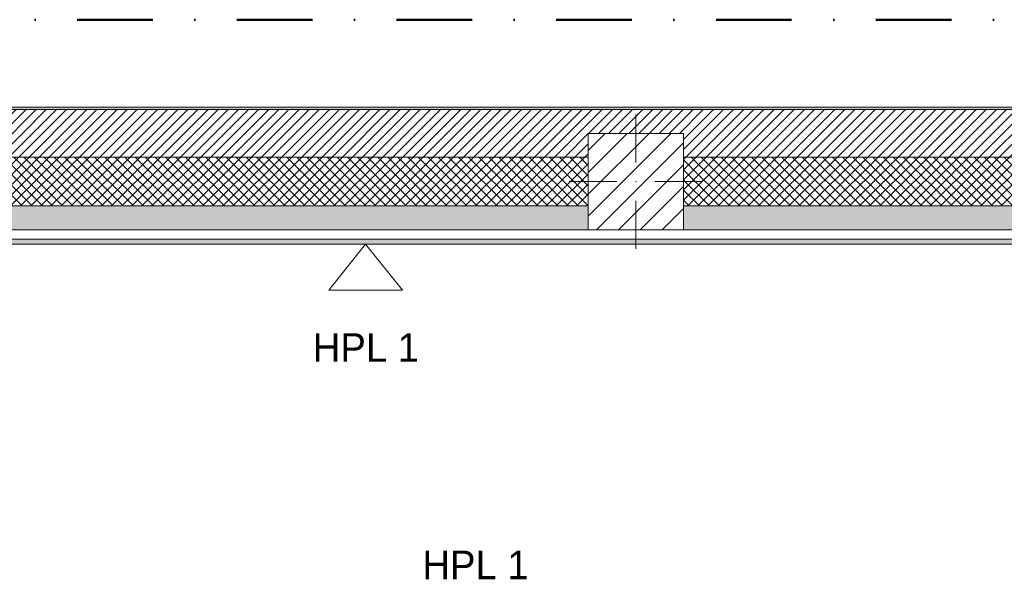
# Model space of a CAD drawing. Header units: millimetres. Extents: x -40968 to 77376, y -17881 to 4746.
# Tile 54 of 256: x -24296 to -20163, y 2349 to 4746. Entities that reach past the tile are written whole.
import ezdxf

# ---------------------------------------------------------------- set-up
doc = ezdxf.new("R2010")
doc.units = ezdxf.units.MM
doc.header["$MEASUREMENT"] = 0
doc.linetypes.add('Punto & Rayas', pattern=[670.277762, 317.5, -176.388889, 0, -176.388874])
doc.linetypes.add('Wipeout_Contour', pattern=[1000, 0, -1000])
for name, color, linetype, lineweight, true_color in [('01_2D_Ambit_Pluma_Nº__242', 7, 'Continuous', 50, 0xfb0013), ('12_FAÇ_Façana_Pluma_Nº__102', 7, 'Continuous', 5, 0xcccccc), ('12_FAÇ_Façana_Pluma_Nº__174', 7, 'Continuous', 13, 0xe4ad2c), ('12_FAÇ_Façana_Pluma_Nº__176', 7, 'Continuous', 15, 0x93a0c6), ('Nuevo_08_E_Envans secs_Pluma_Nº__176', 7, 'Continuous', 15, 0x93a0c6)]:
    doc.layers.add(name, color=color, linetype=linetype, lineweight=lineweight, true_color=true_color)
for name, color, linetype in [('10_ESTR_Pilars', 7, 'Continuous'), ('12_FAÇ_Façana', 7, 'Continuous'), ('Nuevo_08_E_Envans secs', 7, 'Continuous')]:
    doc.layers.add(name, color=color, linetype=linetype)
for name, color, linetype, lineweight in [('10_ESTR_Pilars_Pluma_Nº__20', 1, 'Continuous', 5), ('10_ESTR_Pilars_Pluma_Nº__28', 7, 'Continuous', 20), ('10_ESTR_Pilars_Pluma_Nº__42', 8, 'Continuous', 25), ('12_FAÇ_Façana_Pluma_Nº__2', 8, 'Continuous', 5), ('12_FAÇ_Façana_Pluma_Nº__7', 7, 'Continuous', 5), ('Nuevo_01_2D_Acabats_Pluma_Nº__20', 1, 'Continuous', 5), ('Nuevo_08_E_Envans secs_Pluma_Nº__7', 7, 'Continuous', 5)]:
    doc.layers.add(name, color=color, linetype=linetype, lineweight=lineweight)
doc.styles.add('Estilo_Generado_1', font='txt')
pattern_1 = [(45, (0, 0), (-21.213203, 21.213203), []), (135, (0, 0), (21.213203, 21.213203), [])]
pattern_2 = [(45, (0, 0), (-45.96194, 45.96194), [])]

# ---------------------------------------------------------------- blocks, each defined once
blk = doc.blocks.new('Muro_3_5', base_point=(11882.6, 4378.5))
at = {"layer": '12_FAÇ_Façana_Pluma_Nº__102', "linetype": 'Continuous', "lineweight": 0, "true_color": 0xe5e5e5}
for points in [[(-25895.4, 3963.5), (-25995.4, 3863.5), (-21909.8, 3863.5), (-21909.8, 3963.5)], [(-21509.8, 3963.5), (-21509.8, 3863.5), (-18909.8, 3863.5), (-18909.8, 3963.5)]]:
    blk.add_hatch(color=254, dxfattribs=at).paths.add_polyline_path(points)
at = {"layer": '12_FAÇ_Façana_Pluma_Nº__174', "linetype": 'Continuous', "lineweight": 13, "true_color": 0xe4ad2c}
h = blk.add_hatch(dxfattribs=at)
h.set_pattern_fill('SATE_Aislamiento_0005', color=42, style=0, pattern_type=2)
h.set_pattern_definition(pattern_1)
h.paths.add_polyline_path([(-21909.8, 4168.5), (-25895.4, 4168.5), (-25895.4, 4143.5), (-25895.4, 3963.5), (-21909.8, 3963.5)])
h = blk.add_hatch(dxfattribs=at)
h.set_pattern_fill('SATE_Aislamiento_0005', color=42, style=0, pattern_type=2)
h.set_pattern_definition(pattern_1)
h.paths.add_polyline_path([(-21509.8, 3963.5), (-18909.8, 3963.5), (-18909.8, 4168.5), (-21509.8, 4168.5)])
at = {"layer": '12_FAÇ_Façana_Pluma_Nº__176', "linetype": 'Continuous', "lineweight": 0, "true_color": 0x495063}
blk.add_hatch(color=251, dxfattribs=at).paths.add_polyline_path([(-25995.4, 4378.5), (-25995.4, 4368.5), (-1257.3, 4368.5), (-1257.3, 4378.5)])
at = {"layer": '12_FAÇ_Façana_Pluma_Nº__2', "linetype": 'Continuous', "lineweight": 5}
h = blk.add_hatch(dxfattribs=at)
h.set_pattern_fill('Ceramic_0005', color=8, style=0, pattern_type=2)
h.set_pattern_definition([(45, (0, 0), (-21.213203, 21.213203), [])])
h.paths.add_polyline_path([(-25995.4, 4168.5), (-21909.8, 4168.5), (-21909.8, 4268), (-21509.8, 4268), (-21509.8, 4168.5), (-18909.8, 4168.5), (-18909.8, 4268), (-18509.8, 4268), (-18509.8, 4168.5), (-7400.5, 4168.5), (-7400.5, 4268), (-7000.5, 4268), (-7000.5, 4168.5), (-2000.5, 4168.5), (-2000.5, 4268), (-1600.5, 4268), (-1600.5, 4168.5), (-1257.3, 4168.5), (-1257.3, 4368.5), (-25995.4, 4368.5)])
at = {"layer": '12_FAÇ_Façana_Pluma_Nº__7', "color": 7, "linetype": 'Continuous', "lineweight": 5}
for p, q in [((-1257.3, 4368.5), (-25995.4, 4368.5)), ((-21909.8, 4168.5), (-25895.4, 4168.5)), ((-18909.8, 4168.5), (-21509.8, 4168.5)), ((-25895.4, 3963.5), (-21909.8, 3963.5)), ((-21509.8, 3963.5), (-18909.8, 3963.5))]:
    blk.add_line(p, q, dxfattribs=at)
at = {"layer": '12_FAÇ_Façana_Pluma_Nº__7', "color": 7, "linetype": 'Continuous', "lineweight": 5, "flags": 128}
for points in [[(-1257.3, 4378.5), (-25995.4, 4378.5)], [(-25995.4, 3863.5), (-21909.8, 3863.5)], [(-21509.8, 3863.5), (-18909.8, 3863.5)]]:
    blk.add_lwpolyline(points, dxfattribs=at)
blk = doc.blocks.new('Muro_159_5', base_point=(-25995.4, 3863.5))
at = {"layer": 'Nuevo_08_E_Envans secs_Pluma_Nº__176', "linetype": 'Continuous', "lineweight": 0, "true_color": 0x495063}
blk.add_hatch(color=251, dxfattribs=at).paths.add_polyline_path([(-25995.4, 3803.5), (-18880.3, 3803.5), (-18880.3, 3823.5), (-25995.4, 3823.5)])
at = {"layer": 'Nuevo_08_E_Envans secs_Pluma_Nº__7', "color": 7, "linetype": 'Continuous', "lineweight": 5}
blk.add_line((-25995.4, 3823.5), (-18880.3, 3823.5), dxfattribs=at)
at = {"layer": 'Nuevo_08_E_Envans secs_Pluma_Nº__7', "color": 7, "linetype": 'Continuous', "lineweight": 5, "flags": 128}
for points in [[(-21909.8, 3863.5), (-25995.4, 3863.5)], [(-18909.8, 3863.5), (-21509.8, 3863.5)], [(-25995.4, 3803.5), (-18880.3, 3803.5)]]:
    blk.add_lwpolyline(points, dxfattribs=at)
blk = doc.blocks.new('Pilar_36_5', base_point=(-21709.8, 4065.7))
at = {"color": 254, "linetype": 'Wipeout_Contour', "lineweight": 0, "ltscale": 88352.480764}
blk.add_wipeout([(-21909.8, 3863.5), (-21509.8, 3863.5), (-21509.8, 4268), (-21909.8, 4268)], dxfattribs=at).dxf.layer = '10_ESTR_Pilars'
at = {"layer": '10_ESTR_Pilars_Pluma_Nº__42', "linetype": 'Continuous', "lineweight": 25}
h = blk.add_hatch(dxfattribs=at)
h.set_pattern_fill('00_GCT_trama_45º_e1_400__01', color=8, style=0, pattern_type=2)
h.set_pattern_definition(pattern_2)
h.paths.add_polyline_path([(-21909.8, 3863.5), (-21509.8, 3863.5), (-21509.8, 4268), (-21909.8, 4268)])
at = {"layer": '10_ESTR_Pilars_Pluma_Nº__20', "color": 1, "linetype": 'Continuous', "lineweight": 5}
for p, q in [((-21709.8, 4145.7), (-21709.8, 4348)), ((-21789.8, 4065.7), (-21989.8, 4065.7)), ((-21629.8, 4065.7), (-21429.8, 4065.7)), ((-21709.8, 3985.7), (-21709.8, 3783.5))]:
    blk.add_line(p, q, dxfattribs=at)
blk.add_point((-21709.8, 4065.7), dxfattribs=at)
at = {"layer": '10_ESTR_Pilars_Pluma_Nº__28', "color": 7, "linetype": 'Continuous', "lineweight": 20, "flags": 128}
blk.add_lwpolyline([(-21909.8, 3863.5), (-21509.8, 3863.5), (-21509.8, 4268), (-21909.8, 4268)], close=True, dxfattribs=at)
blk = doc.blocks.new('Pilar_43_5', base_point=(-21709.8, 4065.7))
at = {"color": 254, "linetype": 'Wipeout_Contour', "lineweight": 0, "ltscale": 88352.480764}
blk.add_wipeout([(-21909.8, 3863.5), (-21509.8, 3863.5), (-21509.8, 4268), (-21909.8, 4268)], dxfattribs=at).dxf.layer = '10_ESTR_Pilars'
at = {"layer": '10_ESTR_Pilars_Pluma_Nº__42', "linetype": 'Continuous', "lineweight": 25}
h = blk.add_hatch(dxfattribs=at)
h.set_pattern_fill('00_GCT_trama_45º_e1_400__01', color=8, style=0, pattern_type=2)
h.set_pattern_definition(pattern_2)
h.paths.add_polyline_path([(-21909.8, 3863.5), (-21509.8, 3863.5), (-21509.8, 4268), (-21909.8, 4268)])
at = {"layer": '10_ESTR_Pilars_Pluma_Nº__20', "color": 1, "linetype": 'Continuous', "lineweight": 5}
for p, q in [((-21709.8, 4145.7), (-21709.8, 4348)), ((-21789.8, 4065.7), (-21989.8, 4065.7)), ((-21629.8, 4065.7), (-21429.8, 4065.7)), ((-21709.8, 3985.7), (-21709.8, 3783.5))]:
    blk.add_line(p, q, dxfattribs=at)
blk.add_point((-21709.8, 4065.7), dxfattribs=at)
at = {"layer": '10_ESTR_Pilars_Pluma_Nº__28', "color": 7, "linetype": 'Continuous', "lineweight": 20, "flags": 128}
blk.add_lwpolyline([(-21909.8, 3863.5), (-21509.8, 3863.5), (-21509.8, 4268), (-21909.8, 4268)], close=True, dxfattribs=at)

msp = doc.modelspace()

# ---------------------------------------------------------------- linework, layer by layer
at = {"layer": '01_2D_Ambit_Pluma_Nº__242', "color": 1, "linetype": 'Punto & Rayas', "lineweight": 50, "true_color": 0xfb0013, "flags": 128}
msp.add_lwpolyline([(-28500, 1816.8), (-28500, 4745.9), (7879.6, 4745.9), (7879.6, -1396.9), (6474.1, -1396.9), (6474.1, -11392.7), (6916.3, -11392.7), (6916.3, -17756.6), (-3932.3, -17756.6), (-3932.3, -11834.9), (-2447.9, -11834.9), (-2447.9, -2249.6), (-23311.2, -2249.6), (-23311.2, 1816.8)], close=True, dxfattribs=at)
at = {"layer": 'Nuevo_01_2D_Acabats_Pluma_Nº__20', "color": 1, "linetype": 'Continuous', "lineweight": 5, "flags": 128}
msp.add_lwpolyline([(-22999.3, 3610.2), (-22689, 3610.2), (-22844.2, 3803.5)], close=True, dxfattribs=at)

# ---------------------------------------------------------------- block references
at = {"layer": '12_FAÇ_Façana', "color": 7, "lineweight": 20}
msp.add_blockref('Muro_3_5', (11882.6, 4378.5), dxfattribs=at)
at = {"layer": 'Nuevo_08_E_Envans secs', "color": 7, "lineweight": 20}
msp.add_blockref('Muro_159_5', (-25995.4, 3863.5), dxfattribs=at)

# ---------------------------------------------------------------- texts
at = {"layer": 'Nuevo_01_2D_Acabats_Pluma_Nº__20', "color": 1, "linetype": 'Continuous', "lineweight": 5, "char_height": 120, "attachment_point": 8, "style": 'Estilo_Generado_1'}
for insert in [(-22843.1, 3309.3), (-22383, 2395.9)]:
    msp.add_mtext('\\A1;{\\pqc;\\fCentury Gothic|b0|i0|c0|p0;\\W1.000000;HPL 1}', dxfattribs=dict(at, insert=insert))

# ---------------------------------------------------------------- next in the draw order: block references
at = {"layer": '10_ESTR_Pilars', "color": 7, "lineweight": 20}
msp.add_blockref('Pilar_36_5', (-21709.8, 4065.7), dxfattribs=at)

# ---------------------------------------------------------------- next in the draw order: block references
msp.add_blockref('Pilar_43_5', (-21709.8, 4065.7), dxfattribs=at)

doc.saveas('drawing.dxf')
